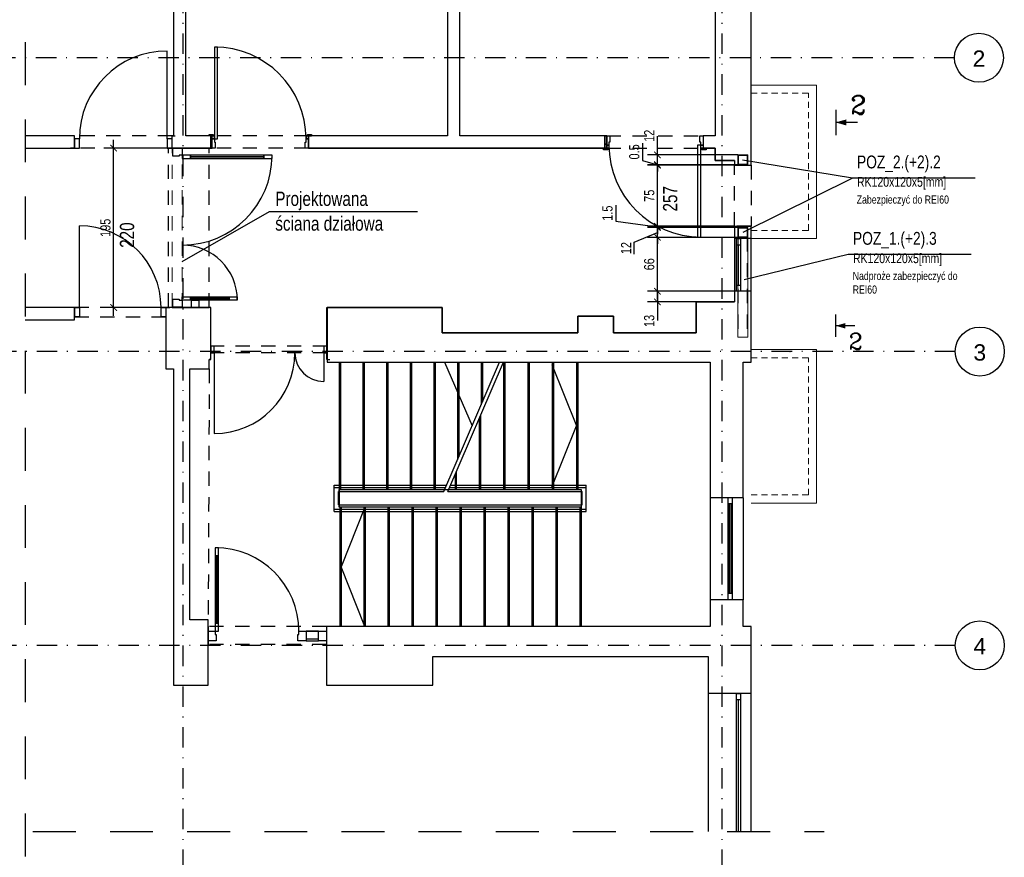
# Model space of a CAD drawing. Header units: metres. Extents: x -2787 to 2213, y 38 to 4347.
# Tile 12 of 14: x 287 to 1492, y 1218 to 2245. Entities that reach past the tile are written whole.
import ezdxf
from ezdxf.enums import TextEntityAlignment as Align

# ---------------------------------------------------------------- set-up
doc = ezdxf.new("R2010")
doc.units = ezdxf.units.M
doc.header["$LTSCALE"] = 50
doc.header["$MEASUREMENT"] = 0
for name, pattern in [('DASHDOTX2', [1, 0.5, -0.25, 0, -0.25]), ('DO', [1, 0.5, -0.24, 0.02, -0.24]), ('DP', [0.63, 0.35, -0.28]), ('Przer. długie kreski', [0.25, 0.15, -0.1])]:
    doc.linetypes.add(name, pattern=pattern)
for name, color, linetype in [('A_osie', 7, 'Continuous'), ('A_ściany', 7, 'Continuous'), ('BZ_lpd', 1, 'DP'), ('BZ_odn', 1, 'Continuous'), ('BZ_osd', 1, 'DO'), ('BZ_txc', 1, 'Continuous'), ('BZ_txg', 3, 'Continuous'), ('BZ_txs', 2, 'Continuous'), ('BZ_wym', 1, 'Continuous'), ('K3_konstrukcja do wykonania', 2, 'Continuous'), ('K3_projektowane nadproza', 150, 'DP'), ('k3_projektowane sciany', 2, 'Continuous'), ('k3_sciany istn', 1, 'DP')]:
    doc.layers.add(name, color=color, linetype=linetype)
doc.styles.add('BIKTC', font='bikromsw.shx', dxfattribs={"width": 0.8})
doc.styles.add('BIKTS', font='bikromsw.shx', dxfattribs={"width": 0.8})
doc.styles.add('BIKWYM', font='bikromsw.shx', dxfattribs={"width": 0.8})
doc.styles.add('GENERATED_STYLE_1', font='arial.ttf')
doc.styles.add('ROMANC', font='ROMANC.SHX', dxfattribs={"width": 0.9})
doc.dimstyles.new('BZ_BGR_50', dxfattribs={"dimscale": 0.5, "dimtxt": 25, "dimasz": 1.666667, "dimexe": 0, "dimexo": 0, "dimgap": 0, "dimtad": 0, "dimdec": 1, "dimrnd": 0.5, "dimzin": 9, "dimdsep": 46, "dimtxsty": 'BIKWYM', "dimblk": 'NONE', "dimcen": 0, "dimse1": 1, "dimse2": 1, "dimclrd": 256, "dimclre": 256, "dimclrt": 7, "dimadec": 0, "dimazin": 0, "dimtfac": 0.033333, "dimtdec": 1, "dimtmove": 0, "dimatfit": 3, "dimldrblk": 'NONE', "dimfxl": 1, "dimtvp": 0.8, "dimtolj": 1, "dimarcsym": 0})
doc.dimstyles.new('BZ_KP_50', dxfattribs={"dimscale": 0.5, "dimtxt": 25, "dimasz": 16, "dimexe": 24, "dimexo": 0, "dimgap": 0, "dimtad": 0, "dimdec": 1, "dimrnd": 0.5, "dimzin": 9, "dimdsep": 46, "dimtxsty": 'BIKWYM', "dimblk": 'ARCHTICK', "dimblk1": 'ARCHTICK', "dimblk2": 'WYM-KP', "dimcen": 0, "dimdle": 20, "dimclrd": 256, "dimclre": 256, "dimclrt": 7, "dimadec": 0, "dimazin": 0, "dimtfac": 0.033333, "dimtdec": 1, "dimtmove": 0, "dimatfit": 3, "dimfxl": 1, "dimtvp": 0.8, "dimtfillclr": 256, "dimtolj": 1, "dimarcsym": 0})
pattern_1 = [(45, (-19906.1965, -2612.634), (-5.7024626, 5.7024626), []), (45, (-19900.494, -2612.634), (-5.7024626, 5.7024626), [4.0323, -2.0161])]
pattern_2 = [(45, (-19906.1965, -2612.6336), (-4.9497475, 4.9497475), [])]

# ---------------------------------------------------------------- blocks, each defined once
blk = doc.blocks.new('_None')
blk = doc.blocks.new('ST2')
blk.add_line((13.77, 0), (0, 0))
blk.add_solid([(6.84, -1.95), (6.84, 1.95), (0, 0)])
blk = doc.blocks.new('eprzv')
blk.add_line((47.9, 0), (-47.9, 0))
at = {"xscale": 6, "yscale": 6, "zscale": 6, "rotation": 270}
blk.add_blockref('ST2', (0, 0), dxfattribs=at)
at = {"style": 'ROMANC'}
blk.add_attdef('PRZ', text='', height=70, rotation=270, dxfattribs=at).set_placement((32.1, -86), align=Align.CENTER)
blk = doc.blocks.new('_ArchTick')
at = {"color": 0, "linetype": 'ByBlock', "const_width": 0.15}
blk.add_lwpolyline([(-0.5, -0.5), (0.5, 0.5)], dxfattribs=at)
blk = doc.blocks.new('*D270')
at = {"layer": 'BZ_wym', "lineweight": -2}
for p, q in [((1067.6, 2079), (1067.6, 2101.8)), ((1166.2, 2079), (1055.6, 2079)), ((1067.6, 2067), (1067.6, 2079)), ((1166.2, 2067), (1055.6, 2067)), ((1067.6, 2067), (1067.6, 2059))]:
    blk.add_line(p, q, dxfattribs=at)
at = {"layer": 'Defpoints', "color": 0}
for p in [(1067.6, 2079), (1166.2, 2079), (1166.2, 2067)]:
    blk.add_point(p, dxfattribs=at)
at = {"layer": 'BZ_wym', "lineweight": -2, "xscale": 8, "yscale": 8, "zscale": 8}
for p, rotation in [((1067.6, 2079), 270), ((1067.6, 2067), 90)]:
    blk.add_blockref('_ArchTick', p, dxfattribs=dict(at, rotation=rotation))
at = {"layer": 'BZ_wym', "color": 7, "insert": (1057.6, 2102.4), "char_height": 12.5, "attachment_point": 5, "rotation": 90, "style": 'BIKWYM'}
blk.add_mtext('\\A1;12', dxfattribs=at)
blk = doc.blocks.new('WYM-KP')
blk.add_hatch(color=256).paths.add_polyline_path([(-3, 0, 1), (3, 0, 1)])
blk.add_circle((0, 0), 3)
blk = doc.blocks.new('*D271')
at = {"layer": 'BZ_wym', "lineweight": -2}
for p, q in [((1067.6, 1981.5), (1067.6, 2076.5)), ((1162, 2066.5), (1055.6, 2066.5)), ((1162, 1991.5), (1055.6, 1991.5))]:
    blk.add_line(p, q, dxfattribs=at)
at = {"layer": 'Defpoints', "color": 0}
for p in [(1067.6, 2066.5), (1162, 2066.5), (1162, 1991.5)]:
    blk.add_point(p, dxfattribs=at)
at = {"layer": 'BZ_wym', "lineweight": -2, "xscale": 8, "yscale": 8, "zscale": 8}
for p, rotation in [((1067.6, 2066.5), 90), ((1067.6, 1991.5), 270)]:
    blk.add_blockref('_ArchTick', p, dxfattribs=dict(at, rotation=rotation))
at = {"layer": 'BZ_wym', "color": 7, "insert": (1057.6, 2029), "char_height": 12.5, "attachment_point": 5, "rotation": 90, "style": 'BIKWYM'}
blk.add_mtext('\\A1;75', dxfattribs=at)
blk = doc.blocks.new('*D272')
at = {"layer": 'BZ_wym', "lineweight": -2}
for p, q in [((1166.2, 1990), (1055.6, 1990)), ((1067.6, 1990), (1067.6, 1998)), ((1067.6, 1978), (1067.6, 1990)), ((1039.3, 1972.2), (1067.6, 1984)), ((1166.2, 1978), (1055.6, 1978)), ((1067.6, 1978), (1067.6, 1970)), ((1039.3, 1957.4), (1039.3, 1972.2))]:
    blk.add_line(p, q, dxfattribs=at)
at = {"layer": 'Defpoints', "color": 0}
for p in [(1067.6, 1990), (1166.2, 1990), (1166.2, 1978)]:
    blk.add_point(p, dxfattribs=at)
at = {"layer": 'BZ_wym', "lineweight": -2, "xscale": 8, "yscale": 8, "zscale": 8}
for p, rotation in [((1067.6, 1990), 270), ((1067.6, 1978), 90)]:
    blk.add_blockref('_ArchTick', p, dxfattribs=dict(at, rotation=rotation))
at = {"layer": 'BZ_wym', "color": 7, "insert": (1029.3, 1964.8), "char_height": 12.5, "attachment_point": 5, "rotation": 90, "style": 'BIKWYM'}
blk.add_mtext('\\A1;12', dxfattribs=at)
blk = doc.blocks.new('*D273')
at = {"layer": 'BZ_wym', "lineweight": -2}
for p, q in [((1166.2, 1978), (1055.6, 1978)), ((1067.6, 1901.9), (1067.6, 1988)), ((1162, 1911.9), (1055.6, 1911.9))]:
    blk.add_line(p, q, dxfattribs=at)
at = {"layer": 'Defpoints', "color": 0}
for p in [(1067.6, 1978), (1166.2, 1978), (1162, 1911.9)]:
    blk.add_point(p, dxfattribs=at)
at = {"layer": 'BZ_wym', "lineweight": -2, "xscale": 8, "yscale": 8, "zscale": 8}
for p, rotation in [((1067.6, 1978), 90), ((1067.6, 1911.9), 270)]:
    blk.add_blockref('_ArchTick', p, dxfattribs=dict(at, rotation=rotation))
at = {"layer": 'BZ_wym', "color": 7, "insert": (1057.6, 1945), "char_height": 12.5, "attachment_point": 5, "rotation": 90, "style": 'BIKWYM'}
blk.add_mtext('\\A1;66', dxfattribs=at)
blk = doc.blocks.new('*D274')
at = {"layer": 'BZ_wym', "lineweight": -2}
for p, q in [((1067.6, 1911.9), (1067.6, 1919.9)), ((1162, 1911.9), (1055.6, 1911.9)), ((1067.6, 1911.9), (1067.6, 1899)), ((1115.1, 1899), (1055.6, 1899)), ((1067.6, 1899), (1067.6, 1876.3))]:
    blk.add_line(p, q, dxfattribs=at)
at = {"layer": 'Defpoints', "color": 0}
for p in [(1162, 1911.9), (1067.6, 1899), (1115.1, 1899)]:
    blk.add_point(p, dxfattribs=at)
at = {"layer": 'BZ_wym', "lineweight": -2, "xscale": 8, "yscale": 8, "zscale": 8}
for p, rotation in [((1067.6, 1911.9), 270), ((1067.6, 1899), 90)]:
    blk.add_blockref('_ArchTick', p, dxfattribs=dict(at, rotation=rotation))
at = {"layer": 'BZ_wym', "color": 7, "insert": (1057.6, 1875.6), "char_height": 12.5, "attachment_point": 5, "rotation": 90, "style": 'BIKWYM'}
blk.add_mtext('\\A1;13', dxfattribs=at)
blk = doc.blocks.new('*D279')
at = {"layer": 'BZ_wym', "lineweight": -2}
for p, q in [((1049.3, 2093.2), (1049.3, 2072.2)), ((1067.6, 2067), (1067.6, 2075)), ((1049.3, 2072.2), (1067.6, 2066.8)), ((1166.2, 2067), (1055.6, 2067)), ((1162, 2066.5), (1055.6, 2066.5)), ((1067.6, 2066.5), (1067.6, 2067)), ((1067.6, 2066.5), (1067.6, 2058.5))]:
    blk.add_line(p, q, dxfattribs=at)
at = {"layer": 'Defpoints', "color": 0}
for p in [(1067.6, 2067), (1162, 2066.5), (1166.2, 2067)]:
    blk.add_point(p, dxfattribs=at)
at = {"layer": 'BZ_wym', "lineweight": -2, "xscale": 8, "yscale": 8, "zscale": 8}
for p, rotation in [((1067.6, 2067), 270), ((1067.6, 2066.5), 90)]:
    blk.add_blockref('_ArchTick', p, dxfattribs=dict(at, rotation=rotation))
at = {"layer": 'BZ_wym', "color": 7, "insert": (1039.3, 2082.7), "char_height": 12.5, "attachment_point": 5, "rotation": 90, "style": 'BIKWYM'}
blk.add_mtext('\\A1;0.5', dxfattribs=at)
blk = doc.blocks.new('*D280')
at = {"layer": 'BZ_wym', "lineweight": -2}
for p, q in [((1016.5, 2017.3), (1016.5, 1997.8)), ((1016.5, 1997.8), (1067.6, 1990.8)), ((1162, 1991.5), (1055.6, 1991.5)), ((1166.2, 1990), (1055.6, 1990)), ((1067.6, 1991.5), (1067.6, 1999.5)), ((1067.6, 1991.5), (1067.6, 1990)), ((1067.6, 1990), (1067.6, 1982))]:
    blk.add_line(p, q, dxfattribs=at)
at = {"layer": 'Defpoints', "color": 0}
for p in [(1067.6, 1990), (1162, 1991.5), (1166.2, 1990)]:
    blk.add_point(p, dxfattribs=at)
at = {"layer": 'BZ_wym', "lineweight": -2, "xscale": 8, "yscale": 8, "zscale": 8}
for p, rotation in [((1067.6, 1991.5), 270), ((1067.6, 1990), 90)]:
    blk.add_blockref('_ArchTick', p, dxfattribs=dict(at, rotation=rotation))
at = {"layer": 'BZ_wym', "color": 7, "insert": (1006.5, 2007.6), "char_height": 12.5, "attachment_point": 5, "rotation": 90, "style": 'BIKWYM'}
blk.add_mtext('\\A1;1.5', dxfattribs=at)
blk = doc.blocks.new('*D285')
at = {"layer": 'BZ_wym', "lineweight": -2}
for p, q in [((470.2, 2087.3), (389.6, 2087.3)), ((401.6, 1882), (401.6, 2097.3)), ((465.7, 1892), (389.6, 1892))]:
    blk.add_line(p, q, dxfattribs=at)
at = {"layer": 'Defpoints', "color": 0}
for p in [(401.6, 2087.3), (470.2, 2087.3), (465.7, 1892)]:
    blk.add_point(p, dxfattribs=at)
at = {"layer": 'BZ_wym', "lineweight": -2, "xscale": 8, "yscale": 8, "zscale": 8}
for p, rotation in [((401.6, 2087.3), 90), ((401.6, 1892), 270)]:
    blk.add_blockref('_ArchTick', p, dxfattribs=dict(at, rotation=rotation))
at = {"layer": 'BZ_wym', "color": 7, "insert": (391.6, 1989.7), "char_height": 12.5, "attachment_point": 5, "rotation": 90, "style": 'BIKWYM'}
blk.add_mtext('\\A1;195', dxfattribs=at)

msp = doc.modelspace()

# ---------------------------------------------------------------- hatches: boundary and pattern name
at = {"layer": 'k3_projektowane sciany', "linetype": 'Continuous'}
h = msp.add_hatch(dxfattribs=at)
h.set_pattern_fill('FP_65', color=252, scale=100, style=0, pattern_type=2)
h.set_pattern_definition(pattern_1)
h.paths.add_polyline_path([(473.2, 1892.01), (474.45, 1892.01), (474.45, 1892.31), (474.2, 1892.31), (473.2, 1892.31)])
h = msp.add_hatch(dxfattribs=at)
h.set_pattern_fill('FP_65', color=252, scale=100, style=0, pattern_type=2)
h.set_pattern_definition(pattern_1)
h.paths.add_polyline_path([(484.45, 1892.01), (485.7, 1892.01), (485.7, 1892.31), (484.45, 1892.31)])
at = {"layer": 'k3_sciany istn', "linetype": 'Continuous'}
h = msp.add_hatch(dxfattribs=at)
h.set_pattern_fill('BLOCZKI_CERAMICZNE', color=256, scale=100, style=0, pattern_type=2)
h.set_pattern_definition(pattern_2)
h.paths.add_polyline_path([(520.65, 2087.31), (522.15, 2087.31), (522.15, 2102.31), (520.65, 2102.31)])
h = msp.add_hatch(dxfattribs=at)
h.set_pattern_fill('BLOCZKI_CERAMICZNE', color=256, scale=100, style=0, pattern_type=2)
h.set_pattern_definition(pattern_2)
h.paths.add_polyline_path([(1003.15, 2087.31), (1005.45, 2087.31), (1005.45, 2102.31), (1003.15, 2102.31)])
msp.add_hatch(color=256, dxfattribs=at).paths.add_polyline_path([(662.85, 1844.51), (662.85, 1836.51), (662.85, 1828.51), (662.95, 1828.51), (662.95, 1892.01), (662.85, 1892.01)])

# ---------------------------------------------------------------- linework, layer by layer
at = {"layer": 'A_osie', "color": 18, "linetype": 'DASHDOTX2', "lineweight": 5}
for p in [(1228.93, 2198.11), (1228.93, 2198.11), (1229.94, 1838.11), (1229.94, 1838.11), (1229.94, 1478.11), (1229.94, 1478.11)]:
    msp.add_point(p, dxfattribs=at)
at = {"layer": 'A_ściany', "color": 1, "linetype": 'Continuous', "lineweight": 13}
for p, q in [((1182.45, 2164.51), (1262.45, 2164.51)), ((1262.45, 1976.51), (1262.45, 2164.51)), ((1182.45, 1976.51), (1262.45, 1976.51)), ((1182.45, 1840.51), (1262.45, 1840.51)), ((1262.45, 1652.51), (1262.45, 1840.51)), ((1182.45, 1652.51), (1262.45, 1652.51))]:
    msp.add_line(p, q, dxfattribs=at)
at = {"layer": 'A_ściany', "color": 1, "linetype": 'Przer. długie kreski', "lineweight": 13}
for p, q in [((1182.45, 2154.51), (1252.45, 2154.51)), ((1252.45, 1986.51), (1252.45, 2154.51)), ((1182.45, 1986.51), (1252.45, 1986.51)), ((1182.45, 1830.51), (1252.45, 1830.51)), ((1252.45, 1662.51), (1252.45, 1830.51)), ((1182.45, 1662.51), (1252.45, 1662.51))]:
    msp.add_line(p, q, dxfattribs=at)
at = {"layer": 'A_ściany', "color": 30, "linetype": 'Continuous', "lineweight": 13}
msp.add_line((1116.65, 1978.41), (1120.65, 1978.41), dxfattribs=at)
at = {"layer": 'BZ_lpd', "ltscale": 3}
msp.add_line((208.19, 1249.92), (1271.67, 1249.92), dxfattribs=at)
msp.add_lwpolyline([(293.38, 2878.55), (293.38, 1154.32)], dxfattribs=at)
at = {"layer": 'BZ_osd'}
for p, q in [((486.77, 752.79), (486.77, 2875.21)), ((1146.77, 752.79), (1146.77, 2875.21)), ((1431.44, 2198.11), (-2495.29, 2198.11)), ((1432.45, 1838.11), (-2495.29, 1838.11)), ((1432.45, 1478.11), (-2495.29, 1478.11))]:
    msp.add_line(p, q, dxfattribs=at)
at = {"layer": 'BZ_osd', "color": 7, "linetype": 'Continuous'}
for centre in [(1461.44, 2198.11), (1462.45, 1838.11), (1462.45, 1478.11)]:
    msp.add_circle(centre, 30, dxfattribs=at)
at = {"layer": 'BZ_txc'}
msp.add_line((1306.33, 2050.46), (1172.2, 1984.01), dxfattribs=at)
for points in [[(1456.69, 2050.46), (1306.33, 2050.46), (1171.77, 2072.72)], [(1451.77, 1956.88), (1301.42, 1956.88), (1173.75, 1925.77)]]:
    msp.add_lwpolyline(points, dxfattribs=at)
at = {"layer": 'K3_konstrukcja do wykonania', "linetype": 'Continuous', "lineweight": 13}
for points in [[(1166.2, 2067.01), (1166.2, 2079.01), (1178.2, 2079.01), (1178.2, 2067.01), (1166.2, 2067.01)], [(1166.2, 1978.01), (1166.2, 1990.01), (1178.2, 1990.01), (1178.2, 1978.01), (1166.2, 1978.01)], [(1178.2, 1978.01), (1178.2, 1855.61), (1166.2, 1855.61), (1166.2, 1978.01), (1178.2, 1978.01)]]:
    msp.add_lwpolyline(points, dxfattribs=at)
for points in [[(1166.8, 2067.61), (1166.8, 2078.41), (1177.6, 2078.41), (1177.6, 2067.61)], [(1166.8, 1978.61), (1166.8, 1989.41), (1177.6, 1989.41), (1177.6, 1978.61)]]:
    msp.add_lwpolyline(points, close=True, dxfattribs=at)
at = {"layer": 'K3_konstrukcja do wykonania', "linetype": 'DP', "lineweight": 13}
for points in [[(1166.7, 1978.01), (1166.7, 1855.61)], [(1177.7, 1978.01), (1177.7, 1855.61)]]:
    msp.add_lwpolyline(points, dxfattribs=at)
at = {"layer": 'K3_projektowane nadproza', "linetype": 'DP'}
msp.add_lwpolyline([(1161.95, 2066.51), (1182.45, 2066.51), (1182.45, 1991.51), (1161.95, 1991.51)], close=True, dxfattribs=at)
at = {"layer": 'k3_projektowane sciany', "linetype": 'DP', "lineweight": 5}
for p, q in [((473.2, 1892.01), (473.2, 2087.31)), ((485.7, 1892.31), (485.7, 2087.31))]:
    msp.add_line(p, q, dxfattribs=at)
at = {"layer": 'k3_projektowane sciany', "color": 252, "linetype": 'Continuous'}
for p, q in [((474.45, 2087.31), (474.2, 2087.31)), ((474.2, 2087.31), (485.7, 2087.31)), ((474.2, 2077.31), (474.2, 2087.31)), ((474.45, 2087.31), (474.2, 2087.31)), ((475.7, 2087.31), (474.45, 2087.31)), ((475.7, 2087.31), (474.45, 2087.31)), ((483.2, 2087.31), (475.7, 2087.31)), ((483.2, 2087.31), (475.7, 2087.31)), ((484.45, 2087.31), (483.2, 2087.31)), ((484.45, 2087.31), (483.2, 2087.31)), ((485.7, 2087.31), (484.45, 2087.31)), ((485.7, 2087.31), (484.45, 2087.31)), ((485.7, 2087.31), (485.7, 2078.51)), ((481.7, 2077.31), (474.2, 2077.31)), ((485.7, 2078.51), (481.7, 2078.51)), ((481.7, 2078.51), (481.7, 2077.31)), ((495.7, 2078.51), (485.7, 2078.51)), ((485.7, 2078.51), (485.7, 2074.51)), ((485.7, 2074.51), (495.7, 2074.51)), ((495.7, 2078.51), (495.7, 2076.51)), ((585.7, 2078.51), (495.7, 2078.51)), ((495.7, 2074.51), (495.7, 2078.51)), ((495.7, 2076.51), (585.7, 2076.51)), ((495.7, 2076.51), (495.7, 2074.51)), ((585.7, 2076.51), (495.7, 2076.51)), ((585.7, 2076.51), (495.7, 2076.51)), ((495.7, 2074.51), (585.7, 2074.51)), ((585.7, 2076.51), (585.7, 2078.51)), ((595.7, 2078.51), (585.7, 2078.51)), ((585.7, 2078.51), (585.7, 2074.51)), ((585.7, 2074.51), (585.7, 2076.51)), ((585.7, 2074.51), (595.7, 2074.51)), ((595.7, 2074.51), (595.7, 2078.51)), ((474.2, 1902.31), (481.7, 1902.31)), ((474.2, 1892.31), (474.2, 1902.31)), ((481.7, 1902.31), (481.7, 1901.11)), ((481.7, 1901.11), (485.7, 1901.11)), ((485.7, 1905.11), (495.7, 1905.11)), ((485.7, 1901.11), (485.7, 1905.11)), ((485.7, 1901.11), (485.7, 1892.31)), ((495.7, 1901.11), (485.7, 1901.11)), ((495.7, 1903.11), (495.7, 1905.11)), ((495.7, 1905.11), (543.1, 1905.11)), ((495.7, 1905.11), (495.7, 1901.11)), ((495.7, 1901.11), (495.7, 1903.11)), ((495.7, 1903.11), (543.1, 1903.11)), ((543.1, 1903.11), (495.7, 1903.11)), ((543.1, 1903.11), (495.7, 1903.11)), ((543.1, 1901.11), (495.7, 1901.11)), ((543.1, 1905.11), (543.1, 1903.11)), ((543.1, 1901.11), (543.1, 1905.11)), ((543.1, 1905.11), (553.1, 1905.11)), ((543.1, 1903.11), (543.1, 1901.11)), ((553.1, 1901.11), (543.1, 1901.11)), ((553.1, 1905.11), (553.1, 1901.11)), ((474.2, 1892.31), (473.2, 1892.31)), ((474.45, 1892.31), (474.2, 1892.31)), ((485.7, 1892.31), (474.2, 1892.31)), ((474.45, 1892.31), (474.2, 1892.31)), ((474.45, 1892.31), (474.45, 1892.01)), ((475.7, 1892.31), (474.45, 1892.31)), ((475.7, 1892.31), (474.45, 1892.31)), ((475.7, 1892.31), (475.7, 1892.01)), ((483.2, 1892.31), (475.7, 1892.31)), ((483.2, 1892.31), (475.7, 1892.31)), ((483.2, 1892.01), (483.2, 1892.31)), ((484.45, 1892.31), (483.2, 1892.31)), ((484.45, 1892.31), (483.2, 1892.31)), ((484.45, 1892.01), (484.45, 1892.31)), ((485.7, 1892.31), (484.45, 1892.31)), ((485.7, 1892.31), (484.45, 1892.31))]:
    msp.add_line(p, q, dxfattribs=at)
at = {"layer": 'k3_projektowane sciany', "color": 252, "linetype": 'Continuous', "flags": 128}
for points in [[(474.86, 2087.28), (489.86, 2087.28)], [(473.2, 1892.31), (473.2, 1892.01)], [(473.2, 1892.01), (474.45, 1892.01)], [(474.45, 1892.01), (475.7, 1892.01)], [(475.7, 1892.01), (483.2, 1892.01)], [(483.2, 1892.01), (484.45, 1892.01)], [(484.45, 1892.01), (485.7, 1892.01)]]:
    msp.add_lwpolyline(points, dxfattribs=at)
at = {"layer": 'k3_projektowane sciany', "color": 252, "linetype": 'Continuous'}
for centre, radius, start, end in [((485.7, 2078.51), 110, 270, 0), ((485.7, 1901.11), 67.4, 0, 90)]:
    msp.add_arc(centre, radius, start, end, dxfattribs=at)
at = {"layer": 'k3_sciany istn', "linetype": 'Continuous'}
for p, q in [((1182.45, 2072.31), (1182.45, 2776.21)), ((524.95, 2211.21), (524.95, 2098.81)), ((528.95, 2211.21), (524.95, 2211.21)), ((528.95, 2098.81), (528.95, 2211.21)), ((467.15, 2098.81), (467.15, 2206.31)), ((353.65, 2102.31), (349.95, 2102.31)), ((353.65, 2102.31), (349.95, 2102.31)), ((353.65, 2098.81), (353.65, 2102.31)), ((353.65, 2098.81), (353.65, 2102.31)), ((353.65, 2087.31), (353.65, 2098.81)), ((359.65, 2098.81), (353.65, 2098.81)), ((353.65, 2098.81), (353.65, 2087.31)), ((353.65, 2087.31), (353.65, 2098.81)), ((359.65, 2087.31), (359.65, 2098.81)), ((473.15, 2098.81), (467.15, 2098.81)), ((467.15, 2098.81), (467.15, 2087.31)), ((473.15, 2102.31), (476.85, 2102.31)), ((473.15, 2098.81), (473.15, 2102.31)), ((473.15, 2098.81), (473.15, 2102.31)), ((473.15, 2102.31), (476.85, 2102.31)), ((473.15, 2087.31), (473.15, 2098.81)), ((473.15, 2087.31), (473.15, 2098.81)), ((473.15, 2087.31), (473.15, 2098.81)), ((518.45, 2102.31), (518.45, 2104.21)), ((518.45, 2104.21), (523.45, 2104.21)), ((522.15, 2102.31), (518.45, 2102.31)), ((523.45, 2102.31), (518.45, 2102.31)), ((522.15, 2102.31), (518.45, 2102.31)), ((522.15, 2098.81), (522.15, 2102.31)), ((522.15, 2098.81), (522.15, 2102.31)), ((522.15, 2102.31), (524.65, 2102.31)), ((522.15, 2098.81), (522.15, 2102.31)), ((522.15, 2087.31), (522.15, 2098.81)), ((524.65, 2098.81), (522.15, 2098.81)), ((522.15, 2087.31), (522.15, 2098.81)), ((522.15, 2098.81), (524.95, 2098.81)), ((522.15, 2087.31), (522.15, 2098.81)), ((523.45, 2104.21), (523.45, 2102.31)), ((524.65, 2102.31), (524.65, 2098.81)), ((524.95, 2098.81), (524.95, 2094.81)), ((524.95, 2098.81), (528.95, 2098.81)), ((637.35, 2094.81), (637.35, 2098.81)), ((637.35, 2098.81), (640.15, 2098.81)), ((637.65, 2098.81), (637.65, 2102.31)), ((637.65, 2102.31), (640.15, 2102.31)), ((640.15, 2098.81), (637.65, 2098.81)), ((638.85, 2104.21), (643.85, 2104.21)), ((638.85, 2102.31), (638.85, 2104.21)), ((643.85, 2102.31), (638.85, 2102.31)), ((640.15, 2102.31), (643.85, 2102.31)), ((640.15, 2098.81), (640.15, 2102.31)), ((640.15, 2102.31), (640.15, 2098.81)), ((640.15, 2098.81), (640.15, 2102.31)), ((640.15, 2102.31), (643.85, 2102.31)), ((640.15, 2087.31), (640.15, 2098.81)), ((640.15, 2098.81), (640.15, 2087.31)), ((640.15, 2087.31), (640.15, 2098.81)), ((643.85, 2104.21), (643.85, 2102.31)), ((1005.45, 2102.31), (1005.45, 2090.81)), ((1005.45, 2090.81), (1005.45, 2102.31)), ((1005.45, 2102.31), (1009.45, 2102.31)), ((1005.45, 2102.31), (1005.45, 2090.81)), ((1009.45, 2102.31), (1009.45, 2094.81)), ((1119.45, 2094.81), (1119.45, 2102.31)), ((1119.45, 2102.31), (1123.45, 2102.31)), ((1123.45, 2102.31), (1123.45, 2090.81)), ((1123.45, 2102.31), (1123.45, 2090.81)), ((1123.45, 2102.31), (1123.45, 2090.81)), ((353.65, 2087.31), (348.95, 2087.31)), ((353.65, 2087.31), (348.95, 2087.31)), ((353.65, 2087.31), (359.65, 2087.31)), ((467.15, 2087.31), (473.15, 2087.31)), ((473.15, 2087.31), (477.85, 2087.31)), ((473.15, 2087.31), (477.85, 2087.31)), ((474.2, 2087.31), (473.2, 2087.31)), ((520.65, 2087.31), (485.7, 2087.31)), ((522.15, 2087.31), (520.65, 2087.31)), ((526.15, 2087.31), (522.15, 2087.31)), ((524.95, 2094.81), (526.15, 2094.81)), ((526.15, 2094.81), (526.15, 2087.31)), ((636.15, 2087.31), (636.15, 2094.81)), ((636.15, 2094.81), (637.35, 2094.81)), ((640.15, 2087.31), (636.15, 2087.31)), ((1003.15, 2087.31), (640.15, 2087.31)), ((1005.45, 2087.31), (1001.75, 2087.31)), ((1001.75, 2085.41), (1001.75, 2087.31)), ((1001.75, 2087.31), (1006.75, 2087.31)), ((1005.45, 2087.31), (1001.75, 2087.31)), ((1005.45, 2087.31), (1003.15, 2087.31)), ((1005.45, 2090.81), (1005.45, 2087.31)), ((1005.45, 2087.31), (1005.45, 2090.81)), ((1005.45, 2090.81), (1007.95, 2090.81)), ((1008.25, 2090.81), (1005.45, 2090.81)), ((1005.45, 2090.81), (1005.45, 2087.31)), ((1007.95, 2087.31), (1005.45, 2087.31)), ((1006.75, 2087.31), (1006.75, 2085.41)), ((1007.95, 2090.81), (1007.95, 2087.31)), ((1009.45, 2094.81), (1008.25, 2094.81)), ((1008.25, 2094.81), (1008.25, 2090.81)), ((1120.65, 2090.81), (1116.65, 2090.81)), ((1116.65, 2090.81), (1116.65, 1978.41)), ((1120.65, 2094.81), (1119.45, 2094.81)), ((1120.65, 2090.81), (1120.65, 2094.81)), ((1123.45, 2090.81), (1120.65, 2090.81)), ((1120.65, 1978.41), (1120.65, 2090.81)), ((1120.95, 2087.31), (1120.95, 2090.81)), ((1120.95, 2090.81), (1123.45, 2090.81)), ((1123.45, 2087.31), (1120.95, 2087.31)), ((1122.15, 2087.31), (1127.15, 2087.31)), ((1122.15, 2085.41), (1122.15, 2087.31)), ((1123.45, 2090.81), (1123.45, 2087.31)), ((1123.45, 2090.81), (1123.45, 2087.31)), ((1123.45, 2090.81), (1123.45, 2087.31)), ((1138.45, 2087.31), (1123.45, 2087.31)), ((1123.45, 2087.31), (1127.15, 2087.31)), ((1123.45, 2087.31), (1127.15, 2087.31)), ((1127.15, 2087.31), (1127.15, 2085.41)), ((1138.45, 2072.31), (1138.45, 2087.31)), ((1006.75, 2085.41), (1001.75, 2085.41)), ((1127.15, 2085.41), (1122.15, 2085.41)), ((1161.95, 2072.31), (1138.45, 2072.31)), ((1161.95, 2066.51), (1182.45, 2066.51)), ((359.65, 1892.01), (359.65, 1992.01)), ((1161.95, 1991.51), (1182.45, 1991.51)), ((1182.45, 1976.51), (1161.95, 1976.51)), ((1161.95, 1976.51), (1161.95, 1911.91)), ((1164.45, 1911.91), (1164.45, 1976.51)), ((1164.45, 1976.51), (1169.45, 1976.51)), ((1164.45, 1969.01), (1169.45, 1969.01)), ((1166.95, 1919.41), (1166.95, 1969.01)), ((1169.45, 1976.51), (1169.45, 1911.91)), ((1182.45, 1911.91), (1182.45, 1976.51)), ((1164.45, 1919.41), (1169.45, 1919.41)), ((1182.45, 1911.91), (1161.95, 1911.91)), ((1169.45, 1911.91), (1164.45, 1911.91)), ((1115.05, 1861.01), (1115.05, 1899.01)), ((1115.05, 1899.01), (1161.95, 1899.01)), ((353.65, 1892.01), (348.95, 1892.01)), ((353.65, 1892.01), (348.95, 1892.01)), ((353.65, 1892.01), (353.65, 1880.51)), ((353.65, 1892.01), (359.65, 1892.01)), ((353.65, 1880.51), (353.65, 1892.01)), ((353.65, 1892.01), (353.65, 1880.51)), ((359.65, 1892.01), (359.65, 1880.51)), ((459.65, 1880.51), (459.65, 1892.01)), ((459.65, 1892.01), (465.65, 1892.01)), ((465.65, 1892.01), (470.35, 1892.01)), ((465.65, 1892.01), (465.65, 1880.51)), ((465.65, 1892.01), (465.65, 1880.51)), ((465.65, 1892.01), (465.65, 1880.51)), ((465.65, 1892.01), (470.35, 1892.01)), ((485.7, 1892.01), (518.75, 1892.01)), ((520.85, 1892.01), (517.15, 1892.01)), ((520.85, 1892.01), (517.15, 1892.01)), ((520.85, 1844.51), (520.85, 1892.01)), ((520.85, 1844.51), (520.85, 1892.01)), ((662.85, 1892.01), (666.55, 1892.01)), ((662.85, 1844.51), (662.85, 1892.01)), ((662.85, 1844.51), (662.85, 1892.01)), ((662.85, 1892.01), (666.55, 1892.01)), ((662.95, 1844.51), (662.95, 1892.01)), ((662.95, 1892.01), (803.95, 1892.01)), ((803.95, 1892.01), (803.95, 1861.01)), ((970.25, 1861.01), (970.25, 1881.51)), ((970.25, 1881.51), (1013.75, 1881.51)), ((1013.75, 1881.51), (1013.75, 1861.01)), ((359.65, 1880.51), (353.65, 1880.51)), ((465.65, 1880.51), (459.65, 1880.51)), ((465.65, 1880.51), (465.65, 1816.96)), ((465.65, 1880.51), (465.65, 1816.96)), ((803.95, 1861.01), (970.25, 1861.01)), ((1013.75, 1861.01), (1115.05, 1861.01)), ((520.85, 1836.51), (520.85, 1844.51)), ((524.85, 1844.51), (520.85, 1844.51)), ((520.85, 1844.51), (520.85, 1836.51)), ((520.85, 1836.51), (520.85, 1844.51)), ((520.85, 1828.51), (520.85, 1836.51)), ((520.85, 1828.51), (520.85, 1836.51)), ((520.85, 1836.51), (524.85, 1836.51)), ((520.85, 1828.51), (520.85, 1836.51)), ((524.85, 1836.51), (524.85, 1844.51)), ((524.85, 1836.51), (524.85, 1737.71)), ((662.85, 1844.51), (658.85, 1844.51)), ((658.85, 1844.51), (658.85, 1836.51)), ((658.85, 1836.51), (662.85, 1836.51)), ((658.85, 1836.51), (658.85, 1801.31)), ((662.85, 1836.51), (662.85, 1844.51)), ((662.85, 1836.51), (662.85, 1844.51)), ((662.85, 1836.51), (662.85, 1844.51)), ((662.85, 1828.51), (662.85, 1836.51)), ((662.85, 1828.51), (662.85, 1836.51)), ((662.85, 1828.51), (662.85, 1836.51)), ((520.85, 1828.51), (518.75, 1828.51)), ((520.85, 1828.51), (518.75, 1828.51)), ((662.85, 1828.51), (666.55, 1828.51)), ((662.85, 1828.51), (666.55, 1828.51)), ((677.85, 1825.01), (677.85, 1647.61)), ((679.35, 1825.01), (679.35, 1669.01)), ((706.82, 1825.01), (706.82, 1669.01)), ((708.32, 1825.01), (708.32, 1669.01)), ((735.79, 1825.01), (735.79, 1669.01)), ((737.29, 1825.01), (737.29, 1669.01)), ((764.76, 1825.01), (764.76, 1669.01)), ((766.26, 1825.01), (766.26, 1669.01)), ((793.73, 1825.01), (793.73, 1669.01)), ((795.23, 1825.01), (795.23, 1669.01)), ((805.89, 1666.51), (874.17, 1825.01)), ((806.97, 1825.01), (840.57, 1747.01)), ((810.89, 1666.51), (879.17, 1825.01)), ((822.7, 1825.01), (822.7, 1705.55)), ((824.2, 1825.01), (824.2, 1709.03)), ((851.67, 1825.01), (851.67, 1772.8)), ((853.17, 1825.01), (853.17, 1776.28)), ((879.23, 1825.01), (879.23, 1669.01)), ((880.73, 1825.01), (880.73, 1669.01)), ((908.97, 1825.01), (908.97, 1669.01)), ((910.47, 1825.01), (910.47, 1669.01)), ((938.37, 1822.28), (968.45, 1747.01)), ((938.71, 1825.01), (938.71, 1669.01)), ((940.21, 1825.01), (940.21, 1669.01)), ((968.45, 1825.01), (968.45, 1669.01)), ((969.95, 1825.01), (969.95, 1669.01)), ((465.65, 1816.96), (469.35, 1816.96)), ((465.65, 1816.96), (469.35, 1816.96)), ((849.49, 1756.13), (849.49, 1669.01)), ((850.99, 1759.62), (850.99, 1669.01)), ((938.38, 1671.78), (968.45, 1747.01)), ((821.25, 1690.58), (821.25, 1669.01)), ((819.75, 1687.09), (819.75, 1669.01)), ((671.85, 1674.51), (809.34, 1674.51)), ((671.85, 1642.11), (671.85, 1674.51)), ((671.85, 1671.51), (808.04, 1671.51)), ((676.85, 1666.51), (805.89, 1666.51)), ((676.85, 1650.11), (676.85, 1666.51)), ((677.85, 1669.01), (806.97, 1669.01)), ((810.89, 1666.51), (975.25, 1666.51)), ((811.97, 1669.01), (974.25, 1669.01)), ((813.04, 1671.51), (980.25, 1671.51)), ((814.34, 1674.51), (980.25, 1674.51)), ((974.25, 1669.01), (974.25, 1501.31)), ((975.25, 1650.11), (975.25, 1666.51)), ((980.25, 1642.11), (980.25, 1674.51)), ((1132.25, 1658.91), (1132.25, 1534.01)), ((1172.45, 1658.91), (1132.25, 1658.91)), ((1154.45, 1534.01), (1154.45, 1658.91)), ((1159.45, 1534.01), (1159.45, 1658.91)), ((1172.45, 1658.91), (1172.45, 1534.01)), ((671.85, 1645.11), (980.25, 1645.11)), ((671.85, 1642.11), (980.25, 1642.11)), ((676.85, 1650.11), (975.25, 1650.11)), ((974.25, 1647.61), (677.85, 1647.61)), ((678.65, 1647.61), (678.65, 1501.31)), ((680.15, 1647.61), (680.15, 1501.31)), ((709.39, 1647.61), (680.15, 1574.46)), ((708.06, 1647.61), (708.06, 1501.31)), ((709.56, 1647.61), (709.56, 1501.31)), ((737.47, 1647.61), (737.47, 1501.31)), ((738.97, 1647.61), (738.97, 1501.31)), ((766.88, 1647.61), (766.88, 1501.31)), ((768.38, 1647.61), (768.38, 1501.31)), ((796.29, 1647.61), (796.29, 1501.31)), ((797.79, 1647.61), (797.79, 1501.31)), ((825.7, 1647.61), (825.7, 1501.31)), ((827.2, 1647.61), (827.2, 1501.31)), ((855.11, 1647.61), (855.11, 1501.31)), ((856.61, 1647.61), (856.61, 1501.31)), ((884.52, 1647.61), (884.52, 1501.31)), ((886.02, 1647.61), (886.02, 1501.31)), ((913.93, 1647.61), (913.93, 1501.31)), ((915.43, 1647.61), (915.43, 1501.31)), ((943.34, 1647.61), (943.34, 1501.31)), ((944.84, 1647.61), (944.84, 1501.31)), ((972.75, 1647.61), (972.75, 1501.31)), ((1159.45, 1651.41), (1154.45, 1651.41)), ((1155.95, 1541.51), (1155.95, 1651.41)), ((1157.95, 1541.51), (1157.95, 1651.41)), ((526.15, 1597.71), (526.15, 1587.71)), ((530.15, 1597.71), (526.15, 1597.71)), ((530.15, 1587.71), (530.15, 1597.71)), ((528.15, 1587.71), (526.15, 1587.71)), ((526.15, 1587.71), (526.15, 1505.31)), ((526.15, 1587.71), (530.15, 1587.71)), ((528.15, 1505.31), (528.15, 1587.71)), ((530.15, 1587.71), (528.15, 1587.71)), ((528.15, 1587.71), (528.15, 1505.31)), ((528.15, 1587.71), (528.15, 1505.31)), ((530.15, 1505.31), (530.15, 1587.71)), ((709.4, 1501.31), (680.15, 1574.46)), ((1172.45, 1534.01), (1132.25, 1534.01)), ((1159.45, 1541.51), (1154.45, 1541.51)), ((517.35, 1501.31), (517.35, 1495.31)), ((526.15, 1505.31), (528.15, 1505.31)), ((530.15, 1505.31), (526.15, 1505.31)), ((526.15, 1505.31), (526.15, 1495.31)), ((528.15, 1505.31), (530.15, 1505.31)), ((530.15, 1495.31), (530.15, 1505.31)), ((662.35, 1501.31), (662.35, 1495.31)), ((517.35, 1495.31), (517.35, 1483.81)), ((517.35, 1483.81), (517.35, 1495.31)), ((517.35, 1495.31), (526.15, 1495.31)), ((517.35, 1495.31), (517.35, 1483.81)), ((517.35, 1483.81), (517.35, 1479.31)), ((527.35, 1483.81), (517.35, 1483.81)), ((526.15, 1495.31), (526.15, 1491.31)), ((526.15, 1495.31), (530.15, 1495.31)), ((526.15, 1491.31), (527.35, 1491.31)), ((527.35, 1491.31), (527.35, 1483.81)), ((627.35, 1483.81), (627.35, 1491.31)), ((627.35, 1491.31), (628.55, 1491.31)), ((637.35, 1483.81), (627.35, 1483.81)), ((628.55, 1491.31), (628.55, 1495.31)), ((628.55, 1495.31), (637.35, 1495.31)), ((637.35, 1495.31), (637.35, 1483.81)), ((652.35, 1495.31), (637.35, 1495.31)), ((637.35, 1495.31), (637.35, 1483.81)), ((637.35, 1495.31), (652.35, 1495.31)), ((652.35, 1485.61), (637.35, 1485.61)), ((637.35, 1483.81), (652.35, 1483.81)), ((652.35, 1483.81), (652.35, 1495.31)), ((652.35, 1495.31), (662.35, 1495.31)), ((652.35, 1483.81), (652.35, 1495.31)), ((662.35, 1483.81), (652.35, 1483.81)), ((662.35, 1495.31), (662.35, 1483.81)), ((662.35, 1495.31), (662.35, 1483.81)), ((662.35, 1495.31), (662.35, 1483.81)), ((662.35, 1483.81), (662.35, 1479.31)), ((1182.45, 1419.11), (1129.65, 1419.11)), ((1129.65, 1419.11), (1129.65, 1249.92)), ((1164.45, 1419.11), (1169.45, 1419.11)), ((1164.45, 1249.92), (1164.45, 1419.11)), ((1164.45, 1411.61), (1169.45, 1411.61)), ((1166.95, 1249.92), (1166.95, 1411.61)), ((1169.45, 1419.11), (1169.45, 1249.92)), ((1182.45, 1249.92), (1182.45, 1419.11))]:
    msp.add_line(p, q, dxfattribs=at)
at = {"layer": 'k3_sciany istn', "linetype": 'DP'}
for p, q in [((473.15, 2102.31), (353.65, 2102.31)), ((640.15, 2102.31), (522.15, 2102.31)), ((1005.45, 2102.31), (1123.45, 2102.31)), ((473.15, 2087.31), (353.65, 2087.31)), ((468.75, 1892.01), (468.75, 2087.01)), ((518.75, 1892.01), (518.75, 2087.01)), ((640.15, 2087.31), (522.15, 2087.31)), ((1005.45, 2087.31), (1123.45, 2087.31)), ((465.65, 1892.01), (353.65, 1892.01)), ((465.65, 1880.01), (353.65, 1880.01)), ((662.95, 1844.51), (521.25, 1844.51)), ((662.95, 1836.51), (521.25, 1836.51)), ((518.75, 1816.96), (517.35, 1509.56)), ((662.35, 1501.31), (517.35, 1501.31)), ((662.35, 1479.31), (517.35, 1479.31))]:
    msp.add_line(p, q, dxfattribs=at)
at = {"layer": 'k3_sciany istn', "linetype": 'Continuous', "flags": 128}
for points in [[(474.86, 2736.21), (474.86, 2102.31)], [(489.86, 2102.31), (489.86, 2736.21)], [(810.67, 2728.71), (810.67, 2102.31)], [(825.67, 2102.31), (825.67, 2728.71)], [(1138.45, 2728.71), (1138.45, 2102.31)], [(353.65, 2102.31), (293.38, 2102.31)], [(474.86, 2102.31), (473.15, 2102.31)], [(520.65, 2102.31), (489.86, 2102.31)], [(520.65, 2087.31), (520.65, 2102.31)], [(522.15, 2102.31), (520.65, 2102.31)], [(520.65, 2102.31), (520.65, 2087.31)], [(522.15, 2087.31), (522.15, 2102.31)], [(810.67, 2102.31), (640.15, 2102.31)], [(1003.15, 2102.31), (825.67, 2102.31)], [(1003.15, 2087.31), (1003.15, 2102.31)], [(1005.45, 2102.31), (1003.15, 2102.31)], [(1003.15, 2102.31), (1003.15, 2087.31)], [(1005.45, 2087.31), (1005.45, 2102.31)], [(1138.45, 2102.31), (1123.45, 2102.31)], [(293.38, 2087.31), (353.65, 2087.31)], [(473.15, 2087.31), (474.86, 2087.31)], [(489.86, 2087.31), (520.65, 2087.31)], [(520.65, 2087.31), (522.15, 2087.31)], [(640.15, 2087.31), (810.67, 2087.31)], [(810.67, 2087.28), (825.67, 2087.28)], [(825.67, 2087.31), (1003.15, 2087.31)], [(1003.15, 2087.31), (1005.45, 2087.31)], [(1123.45, 2087.31), (1138.45, 2087.31)], [(1138.45, 2087.31), (1138.45, 2072.31)], [(1138.45, 2072.31), (1161.95, 2072.31)], [(1161.95, 2072.31), (1161.95, 2066.51)], [(1182.45, 2066.51), (1182.45, 2072.31)], [(1161.95, 1991.51), (1161.95, 1976.51)], [(1182.45, 1976.51), (1182.45, 1991.51)], [(1182.45, 1979.51), (1182.45, 1985.31)], [(1161.95, 1911.91), (1161.95, 1899.01)], [(1182.45, 1825.01), (1182.45, 1911.91)], [(1161.95, 1899.01), (1115.05, 1899.01)], [(1115.05, 1899.01), (1115.05, 1861.01)], [(353.65, 1892.01), (293.38, 1892.01)], [(353.65, 1877.01), (353.65, 1892.01)], [(518.75, 1892.01), (465.65, 1892.01)], [(520.85, 1892.01), (518.75, 1892.01)], [(803.95, 1892.01), (662.95, 1892.01)], [(662.95, 1892.01), (662.95, 1825.01)], [(662.95, 1828.51), (662.95, 1892.01)], [(803.95, 1861.01), (803.95, 1892.01)], [(1013.75, 1881.51), (970.25, 1881.51)], [(970.25, 1881.51), (970.25, 1861.01)], [(1013.75, 1861.01), (1013.75, 1881.51)], [(293.38, 1877.01), (353.65, 1877.01)], [(970.25, 1861.01), (803.95, 1861.01)], [(1115.05, 1861.01), (1013.75, 1861.01)], [(518.75, 1816.96), (518.75, 1828.51)], [(518.75, 1828.51), (520.85, 1828.51)], [(662.85, 1828.51), (662.95, 1828.51)], [(662.95, 1825.01), (803.95, 1825.01)], [(803.95, 1825.01), (970.25, 1825.01)], [(970.25, 1825.01), (1013.75, 1825.01)], [(1013.75, 1825.01), (1115.05, 1825.01)], [(1115.05, 1825.01), (1132.25, 1825.01)], [(1132.25, 1825.01), (1132.25, 1825.01)], [(1132.25, 1825.01), (1132.25, 1658.91)], [(1172.45, 1825.01), (1182.45, 1825.01)], [(1172.45, 1658.91), (1172.45, 1825.01)], [(1172.45, 1825.01), (1172.45, 1825.01)], [(465.65, 1816.96), (474.85, 1816.96)], [(474.85, 1816.96), (474.85, 1509.56)], [(494.85, 1816.96), (518.75, 1816.96)], [(494.85, 1509.56), (494.85, 1816.96)], [(1132.25, 1534.01), (1132.25, 1501.31)], [(1172.45, 1501.31), (1172.45, 1534.01)], [(474.85, 1509.56), (474.85, 1429.41)], [(517.35, 1509.56), (494.85, 1509.56)], [(517.35, 1429.41), (517.35, 1509.56)], [(792.35, 1501.31), (662.35, 1501.31)], [(1132.25, 1501.31), (792.35, 1501.31)], [(1182.45, 1501.31), (1172.45, 1501.31)], [(1182.45, 1419.11), (1182.45, 1501.31)], [(662.35, 1479.31), (662.35, 1429.41)], [(792.35, 1429.41), (792.35, 1464.41)], [(792.35, 1464.41), (1129.65, 1464.41)], [(1129.65, 1464.41), (1129.65, 1419.11)], [(474.85, 1429.41), (517.35, 1429.41)], [(662.35, 1429.41), (792.35, 1429.41)]]:
    msp.add_lwpolyline(points, dxfattribs=at)
for points in [[(496.85, 1901.01), (505.85, 1901.01), (505.85, 1892.01), (496.85, 1892.01)], [(677.85, 1669.01), (974.25, 1669.01), (974.25, 1647.61), (677.85, 1647.61)]]:
    msp.add_lwpolyline(points, close=True, dxfattribs=at)
at = {"layer": 'k3_sciany istn', "linetype": 'Continuous'}
for centre, radius, start, end in [((524.95, 2098.81), 112.4, 0, 90), ((467.15, 2098.81), 107.5, 90, 180), ((1120.65, 2090.81), 112.4, 180, 270), ((359.65, 1892.01), 100, 0, 90), ((524.85, 1836.51), 98.8, 270, 0), ((658.85, 1836.51), 35.2, 180, 270), ((526.15, 1495.31), 102.4, 0, 90)]:
    msp.add_arc(centre, radius, start, end, dxfattribs=at)

# ---------------------------------------------------------------- block references
at = {"layer": 'BZ_txg', "xscale": 0.3214285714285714, "yscale": 0.3214285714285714, "zscale": 0.3214285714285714, "rotation": 90}
msp.add_blockref('eprzv', (1285.96, 2118.79), dxfattribs=at).add_auto_attribs({'PRZ': '2'})
at = {"layer": 'BZ_txg'}
ref = msp.add_blockref('eprzv', (1285.96, 1869.65), dxfattribs=dict(at, xscale=-0.2857142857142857, yscale=0.2857142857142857, zscale=0.2857142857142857, rotation=90))
ref.add_attrib('PRZ', '2', dxfattribs={"layer": '0', "height": 20, "style": 'ROMANC'}).set_placement((1310.52, 1840.47), align=Align.CENTER)

# ---------------------------------------------------------------- texts
at = {"layer": 'BZ_osd', "color": 7, "linetype": 'Continuous', "style": 'GENERATED_STYLE_1'}
for tag, text, p in [('2', '2', (1461.44, 2196.97)), ('3', '1', (1462.45, 1836.97)), ('4', '1', (1462.45, 1476.97))]:
    msp.add_attdef(tag, text=text, height=20, dxfattribs=at).set_placement(p, align=Align.MIDDLE_CENTER)
at = {"layer": 'BZ_txc', "char_height": 10, "width": 149.4889, "attachment_point": 1, "style": 'BIKTC'}
for s, insert in [('Zabezpieczyć do REI60', (1311.69, 2029.31)), ('Nadproże zabezpieczyć do REI60', (1306.77, 1935.73))]:
    msp.add_mtext(s, dxfattribs=dict(at, insert=insert))
at = {"layer": 'BZ_txs', "style": 'BIKTS', "width": 0.8}
for s, p in [('257', (1091.94, 2009.6)), ('220', (426.7, 1965.08))]:
    msp.add_text(s, height=17.5, rotation=90, dxfattribs=at).set_placement(p)
for s, p in [('Projektowana', (599.57, 2016.51)), ('ściana działowa', (599.57, 1986.16))]:
    msp.add_text(s, height=17.5, dxfattribs=at).set_placement(p)
at = {"layer": 'BZ_txs', "char_height": 15.75, "width": 244.3375, "attachment_point": 1, "style": 'BIKTS'}
for s, insert in [('POZ_2.(+2).2^J{\\H0.7619x;RK120x120x5[mm]}', (1312.06, 2078.22)), ('POZ_1.(+2).3^J{\\H0.7619x;RK120x120x5[mm]}', (1307.14, 1984.64))]:
    msp.add_mtext(s, dxfattribs=dict(at, insert=insert))

# ---------------------------------------------------------------- dimensions: what is measured, and where the dimension line sits
at = {"layer": 'BZ_wym'}
for base, p1, p2, override, picture, middle in [((1067.59, 2079.01), (1166.2, 2067.01), (1166.2, 2079.01), {"dimdec": 0, "dimrnd": 1, "dimatfit": 1}, '*D270', (1057.59, 2102.4)), ((401.57, 2087.31), (465.65, 1892.01), (470.15, 2087.31), {"dimdec": 0, "dimrnd": 1, "dimatfit": 1}, '*D285', (391.57, 1989.66)), ((1067.59, 2067.01), (1161.95, 2066.51), (1166.2, 2067.01), {"dimdec": 1, "dimrnd": 0.1, "dimtmove": 1, "dimatfit": 1}, '*D279', (1039.34, 2072.24)), ((1067.59, 2066.51), (1161.95, 1991.51), (1161.95, 2066.51), {"dimdec": 0, "dimrnd": 1, "dimatfit": 1}, '*D271', (1057.59, 2029.01)), ((1067.59, 1978.01), (1161.95, 1911.91), (1166.2, 1978.01), {"dimdec": 0, "dimrnd": 1, "dimatfit": 1}, '*D273', (1057.59, 1944.96)), ((1067.59, 1899.01), (1161.95, 1911.91), (1115.05, 1899.01), {"dimdec": 0, "dimrnd": 1, "dimatfit": 1}, '*D274', (1057.59, 1875.63))]:
    dim = msp.add_linear_dim(base=base, p1=p1, p2=p2, angle=90, dimstyle='BZ_KP_50', override=override, dxfattribs=at)
    dim.commit()
    dim.dimension.update_dxf_attribs({"geometry": picture, "text_midpoint": middle})
for p1, override, picture, middle in [((1161.95, 1991.51), {"dimrnd": 0.1, "dimtmove": 1, "dimatfit": 1}, '*D280', (1016.51, 1997.79)), ((1166.2, 1978.01), {"dimdec": 0, "dimrnd": 1, "dimtmove": 1, "dimatfit": 1}, '*D272', (1039.34, 1972.18))]:
    dim = msp.add_linear_dim(base=(1067.59, 1990.01), p1=p1, p2=(1166.2, 1990.01), angle=90, dimstyle='BZ_KP_50', override=override, dxfattribs=at)
    dim.commit()
    dim.dimension.update_dxf_attribs({"geometry": picture, "text_midpoint": middle, "dimtype": 160})

# ---------------------------------------------------------------- leaders
at = {"layer": 'BZ_odn'}
msp.add_leader([(485.7, 1948.56), (592.57, 2009.78), (773.9, 2009.78)], dimstyle='BZ_BGR_50', dxfattribs=at)

doc.saveas('drawing.dxf')
